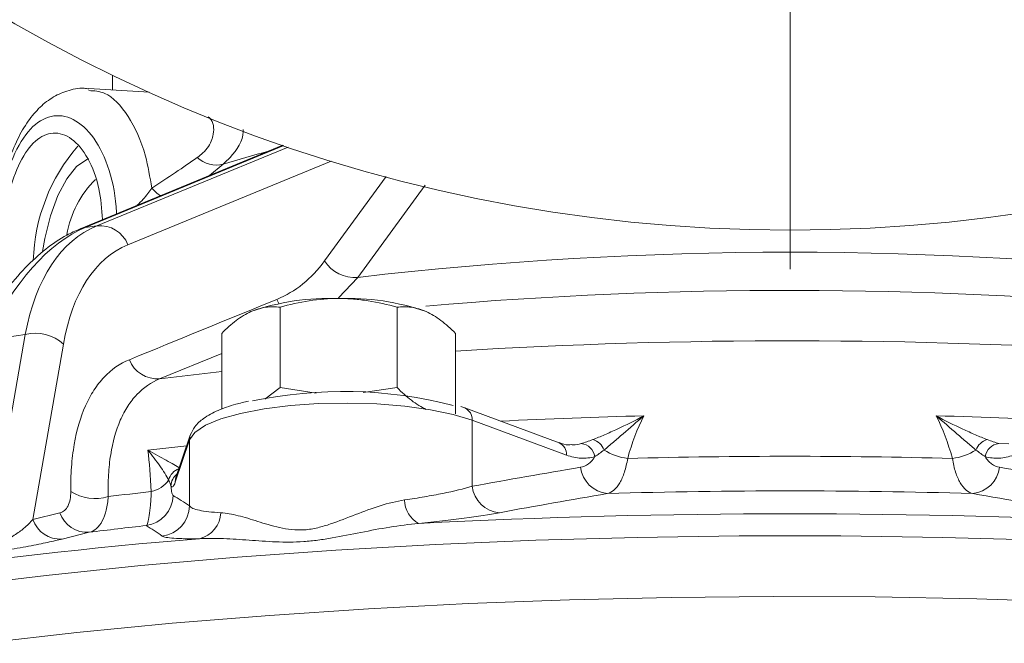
# Model space of a CAD drawing. Header units: millimetres. Extents: x 2 to 244, y -167 to 549.
# Tile 7 of 14: x 74 to 137, y 106 to 146. Entities that reach past the tile are written whole.
import ezdxf

# ---------------------------------------------------------------- set-up
doc = ezdxf.new("R2010")
doc.units = ezdxf.units.MM

# ---------------------------------------------------------------- blocks, each defined once
blk = doc.blocks.new('SW_CENTERMARKSYMBOL_0')
at = {"color": 0, "linetype": 'Continuous', "lineweight": 0}
blk.add_line((0, -5), (0, -102.5), dxfattribs=at)

msp = doc.modelspace()

# ---------------------------------------------------------------- linework, layer by layer
at = {"color": 7, "linetype": 'Continuous', "lineweight": 15}
for p, q in [((79.855, 142.732), (79.855, 141.785)), ((82.198, 141.637), (78.322, 141.881)), ((90.795, 138.224), (77.741, 132.848)), ((78.853, 133.059), (78.095, 132.946)), ((90.615, 122.667), (90.615, 127.824)), ((98.12, 122.667), (98.12, 127.824)), ((88.61, 127.483), (88.738, 127.544)), ((99.997, 127.544), (100.125, 127.483)), ((74.249, 126.078), (71.677, 125.694)), ((71.895, 112.588), (74.249, 126.078)), ((86.862, 121.275), (86.862, 126.142)), ((101.873, 120.985), (101.873, 126.142)), ((76.697, 125.446), (74.733, 114.187)), ((90.615, 122.667), (89.623, 121.926)), ((92.934, 122.296), (90.615, 122.667)), ((98.12, 122.667), (95.942, 122.342)), ((102.471, 121.357), (102.208, 121.444)), ((108.527, 119.118), (102.471, 121.357)), ((102.944, 120.567), (102.945, 116.321)), ((108.999, 118.329), (102.944, 120.567)), ((84.847, 119.606), (83.927, 116.884)), ((84.798, 119.309), (83.878, 116.587)), ((84.798, 119.309), (84.797, 115.062)), ((83.932, 116.909), (83.928, 116.896)), ((74.733, 114.187), (76.475, 114.62)), ((78.354, 113.368), (76.614, 112.935))]:
    msp.add_line(p, q, dxfattribs=at)
at = {"color": 8, "linetype": 'Continuous', "lineweight": 15}
for p, q in [((90.859, 138.202), (78.095, 132.946)), ((78.853, 133.059), (91.123, 138.112)), ((93.9, 137.212), (80.842, 131.834)), ((86.956, 137.007), (86.076, 136.281)), ((93.472, 130.802), (97.426, 136.222)), ((99.92, 135.665), (95.599, 129.743)), ((95.599, 129.743), (94.369, 128.422)), ((90.541, 128.063), (90.401, 128.329)), ((86.862, 124.856), (82.876, 123.222)), ((82.876, 123.222), (86.862, 123.701)), ((82.124, 118.64), (84.616, 118.924)), ((136.758, 119.072), (137.4, 119.043))]:
    msp.add_line(p, q, dxfattribs=at)
at = {"color": 7, "linetype": 'Continuous', "lineweight": 15, "flags": 128}
for points in [[(78.326, 137.352), (78.205, 137.306), (77.547, 136.853), (76.915, 136.071), (76.344, 135), (75.864, 133.7), (75.502, 132.239), (75.362, 131.409)], [(102.944, 120.567), (101.728, 120.937), (100.267, 121.242), (98.612, 121.47), (96.821, 121.615), (94.957, 121.67), (93.086, 121.634), (91.274, 121.509), (89.585, 121.298), (88.077, 121.008), (86.805, 120.652), (85.813, 120.239), (85.136, 119.787), (84.798, 119.309)], [(71.559, 106.238), (77.555, 106.922), (83.686, 107.522), (89.933, 108.034), (96.278, 108.458), (102.702, 108.793), (109.187, 109.037), (115.714, 109.19), (122.263, 109.251), (128.815, 109.221), (135.351, 109.098), (141.852, 108.884)]]:
    msp.add_lwpolyline(points, dxfattribs=at)
at = {"color": 8, "linetype": 'Continuous', "lineweight": 15, "flags": 128}
for points in [[(78.095, 132.946), (77.815, 132.876), (77.74, 132.848)], [(84.847, 119.607), (84.817, 119.497), (84.798, 119.309)], [(83.927, 116.884), (83.897, 116.775), (83.878, 116.587)], [(69.657, 109.89), (75.597, 110.601), (81.678, 111.228), (87.881, 111.769), (94.188, 112.222), (100.58, 112.586), (107.039, 112.86), (113.546, 113.044), (120.082, 113.135), (126.628, 113.135), (133.164, 113.044), (139.671, 112.86)]]:
    msp.add_lwpolyline(points, dxfattribs=at)
at = {"color": 7, "linetype": 'Continuous', "lineweight": 15}
msp.add_circle((123.355, 232.775), 100, dxfattribs=at)
for centre, radius, start, end in [((86.484, 130.493), 11.725, 139.07618, 178.34713), ((86.533, 138.784), 1.827, 227.29007, 283.39255), ((83.35, 131.384), 6.53, 134.59378, 170.25332), ((79.032, 131.122), 1.945, 21.46575, 95.27694), ((123.355, -108.113), 239.47, 83.3441, 96.6559), ((95.397, 132.003), 2.269, 211.96395, 275.10575), ((93.795, 112.958), 15.438, 87.87596, 109.1216), ((94.94, 112.958), 15.438, 70.8784, 92.12404), ((74.898, 123.535), 2.625, 46.73436, 104.31804), ((82.751, 125.171), 1.953, 201.56466, 273.68904), ((94.682, 94.25), 28.166, 75.50683, 101.96375), ((109.832, 118.073), 1.006, 9.17404, 83.11157), ((110.395, 118.274), 1.089, 20.39144, 74.41524), ((136.315, 118.274), 1.089, 105.58476, 159.60856), ((136.878, 118.073), 1.006, 96.88843, 170.82596), ((113.331, 121.622), 3.533, 237.17611, 263.50737), ((123.355, -269.394), 387.646, 88.45918, 91.54082), ((133.379, 121.622), 3.533, 276.49263, 302.82389), ((111.814, 117.765), 1.919, 186.4501, 264.2889), ((134.897, 117.765), 1.919, 275.7111, 353.5499), ((81.978, 117.771), 1.817, 281.51819, 324.44581), ((78.742, 118.509), 2.971, 238.00771, 286.30023), ((116.332, -178.321), 296.268, 96.58829, 97.12678), ((81.735, 115.788), 2.006, 278.18566, 358.47108), ((104.853, 116.543), 1.921, 186.64262, 265.26477), ((123.355, -283.072), 399.1, 88.31541, 91.68459), ((100.345, 115.462), 1.745, 180.64429, 241.24018), ((78.238, 115.23), 1.866, 199.0633, 273.56233), ((82.791, 115.118), 2.007, 277.28776, 358.42069), ((84.998, 114.719), 1.816, 284.07994, 357.04827), ((123.355, -342.269), 456.825, 87.00732, 92.99268), ((76.496, 114.796), 1.865, 199.06141, 273.62431), ((116.369, -191.54), 307.269, 96.41845, 97.10684), ((109.927, -192.224), 306.162, 94.58745, 102.41012)]:
    msp.add_arc(centre, radius, start, end, dxfattribs=at)
at = {"color": 8, "linetype": 'Continuous', "lineweight": 15}
for centre, radius, start, end in [((105.486, 77.888), 61.956, 104.59863, 107.40281), ((84.787, 137.609), 3.22, 221.37476, 234.6435), ((123.348, -142.025), 270.933, 84.88296, 94.95129), ((123.349, -221.744), 347.414, 86.28777, 93.54417), ((102.143, 120.624), 0.802, 355.92802, 65.90749), ((123.071, -250.549), 371.509, 91.40485, 92.82419), ((123.64, -250.549), 371.509, 87.17581, 88.59515), ((108.199, 118.386), 0.802, 355.92936, 65.88235), ((84.478, 116.477), 1.049, 109.7907, 166.9291), ((84.603, 116.311), 1.003, 126.57946, 178.03655)]:
    msp.add_arc(centre, radius, start, end, dxfattribs=at)
at = {"color": 7, "linetype": 'Continuous', "lineweight": 15}
for centre, major_axis, ratio, start_param, end_param in [((78.226, 108.87), (2.342, 24.474), 0.437613, 0.227226, 0.855545), ((88.484, 110.403), (-9.709, 22.624), 0.481534, 6.276104, 6.904422), ((90.066, 111.125), (-9.4, 20.633), 0.479072, 6.265527, 6.893845)]:
    msp.add_ellipse(centre, major_axis=major_axis, ratio=ratio, start_param=start_param, end_param=end_param, dxfattribs=at)
for points, knots in [([(78.333, 141.85), (78.232, 141.866), (77.765, 141.937), (76.917, 141.752), (75.927, 141.297), (75.059, 140.588), (74.299, 139.638), (73.638, 138.438), (73.085, 136.978), (72.655, 135.329), (72.344, 133.569), (72.142, 131.773), (72.035, 130.171), (72.03, 129.213), (72.028, 128.834)], [0, 0, 0, 0, 0.0225044, 0.1044124, 0.1829509, 0.2636096, 0.3506253, 0.4453526, 0.5470152, 0.6488029, 0.747081, 0.8438869, 0.9381759, 1, 1, 1, 1]), ([(79.201, 133.45), (79.152, 134.133), (79.041, 135.654), (78.305, 137.493), (77.253, 138.769), (76.04, 139.163), (74.872, 138.632), (73.882, 137.246), (73.138, 135.164), (72.666, 132.612), (72.507, 130.555), (72.493, 129.465), (72.491, 129.253)], [0, 0, 0, 0, 0.089801, 0.199698, 0.310394, 0.421548, 0.531802, 0.641216, 0.751127, 0.862114, 0.973099, 1, 1, 1, 1]), ([(77.741, 132.848), (77.465, 132.723), (76.713, 132.382), (75.535, 131.582), (74.22, 130.384), (72.959, 128.887), (71.791, 127.177), (71.094, 125.871), (70.759, 125.244)], [0, 0, 0, 0, 0.100482, 0.27397, 0.453247, 0.638473, 0.826337, 1, 1, 1, 1]), ([(90.615, 127.824), (91.229, 127.995), (91.847, 128.136), (93.097, 128.332), (93.728, 128.385), (94.367, 128.385)], [0, 0, 0, 0, 0.5, 0.5, 1, 1, 1, 1]), ([(94.367, 128.385), (94.686, 128.385), (95.006, 128.372), (95.639, 128.32), (95.953, 128.283), (96.89, 128.136), (97.508, 127.995), (98.12, 127.824)], [0, 0, 0, 0, 0.25, 0.25, 0.5, 0.5, 1, 1, 1, 1]), ([(88.738, 127.544), (88.897, 127.615), (89.057, 127.674), (89.374, 127.764), (89.531, 127.797), (90, 127.86), (90.308, 127.858), (90.615, 127.824)], [0, 0, 0, 0, 0.25, 0.25, 0.5, 0.5, 1, 1, 1, 1]), ([(99.997, 127.544), (99.679, 127.686), (99.357, 127.776), (98.731, 127.861), (98.424, 127.857), (98.12, 127.824)], [0, 0, 0, 0, 0.5, 0.5, 1, 1, 1, 1]), ([(86.862, 126.142), (87.169, 126.451), (87.478, 126.73), (88.103, 127.206), (88.419, 127.401), (88.738, 127.544)], [0, 0, 0, 0, 0.5, 0.5, 1, 1, 1, 1]), ([(101.873, 126.142), (101.567, 126.449), (101.255, 126.732), (100.629, 127.208), (100.314, 127.402), (99.997, 127.544)], [0, 0, 0, 0, 0.5, 0.5, 1, 1, 1, 1]), ([(77.168, 115.989), (77.163, 116.53), (77.179, 117.052), (77.253, 118.058), (77.312, 118.545), (77.552, 119.933), (77.793, 120.758), (78.276, 121.847), (78.458, 122.186), (78.861, 122.806), (79.08, 123.085), (79.788, 123.83), (80.326, 124.204), (80.934, 124.453)], [0, 0, 0, 0, 0.125, 0.125, 0.25, 0.25, 0.5, 0.5, 0.625, 0.625, 0.75, 0.75, 1, 1, 1, 1]), ([(82.876, 123.222), (82.326, 122.998), (81.84, 122.662), (81.207, 121.996), (81.012, 121.746), (80.654, 121.19), (80.493, 120.887), (80.071, 119.913), (79.864, 119.176), (79.667, 117.937), (79.621, 117.503), (79.569, 116.605), (79.563, 116.139), (79.576, 115.658)], [0, 0, 0, 0, 0.25, 0.25, 0.375, 0.375, 0.5, 0.5, 0.75, 0.75, 0.875, 0.875, 1, 1, 1, 1]), ([(99.997, 121.265), (99.679, 121.408), (99.357, 121.606), (98.731, 122.083), (98.424, 122.362), (98.12, 122.667)], [0, 0, 0, 0, 0.5, 0.5, 1, 1, 1, 1]), ([(88.589, 121.792), (88.311, 121.729), (87.57, 121.562), (86.59, 121.204), (85.736, 120.743), (85.14, 120.23), (84.936, 119.796), (84.847, 119.606)], [0, 0, 0, 0, 0.147136, 0.392507, 0.647524, 0.846572, 1, 1, 1, 1]), ([(110.688, 119.323), (110.93, 119.415), (111.186, 119.52), (111.714, 119.748), (111.988, 119.872), (112.819, 120.26), (113.39, 120.544), (113.963, 120.848)], [0, 0, 0, 0, 0.25, 0.25, 0.5, 0.5, 1, 1, 1, 1]), ([(111.416, 118.653), (111.606, 118.811), (111.805, 118.979), (112.215, 119.33), (112.426, 119.512), (113.07, 120.07), (113.513, 120.456), (113.963, 120.848)], [0, 0, 0, 0, 0.25, 0.25, 0.5, 0.5, 1, 1, 1, 1]), ([(136.022, 119.323), (135.78, 119.415), (135.525, 119.52), (134.996, 119.748), (134.722, 119.872), (133.891, 120.26), (133.32, 120.544), (132.748, 120.848)], [0, 0, 0, 0, 0.25, 0.25, 0.5, 0.5, 1, 1, 1, 1]), ([(135.294, 118.653), (135.105, 118.811), (134.905, 118.979), (134.495, 119.33), (134.284, 119.512), (133.64, 120.07), (133.197, 120.456), (132.748, 120.848)], [0, 0, 0, 0, 0.25, 0.25, 0.5, 0.5, 1, 1, 1, 1]), ([(109.304, 119.005), (109.247, 118.995), (109.015, 118.956), (108.735, 119.055), (108.524, 119.129)], [0, 0, 0, 0, 0.246858, 1, 1, 1, 1]), ([(84.188, 117.485), (84.078, 117.553), (83.944, 117.631), (83.643, 117.802), (83.475, 117.894), (82.941, 118.188), (82.542, 118.404), (82.124, 118.64)], [0, 0, 0, 0, 0.25, 0.25, 0.5, 0.5, 1, 1, 1, 1]), ([(83.456, 116.714), (83.388, 116.854), (83.303, 117.003), (83.109, 117.311), (83.001, 117.472), (82.656, 117.96), (82.397, 118.298), (82.124, 118.64)], [0, 0, 0, 0, 0.25, 0.25, 0.5, 0.5, 1, 1, 1, 1]), ([(110.825, 118.234), (110.532, 118.148), (110.232, 118.115), (109.624, 118.148), (109.314, 118.213), (108.999, 118.329)], [0, 0, 0, 0, 0.5, 0.5, 1, 1, 1, 1]), ([(109.907, 117.549), (110.085, 117.579), (110.254, 117.651), (110.566, 117.88), (110.706, 118.035), (110.825, 118.234)], [0, 0, 0, 0, 0.5, 0.5, 1, 1, 1, 1]), ([(137.711, 118.329), (137.396, 118.213), (137.086, 118.148), (136.478, 118.115), (136.179, 118.148), (135.885, 118.234)], [0, 0, 0, 0, 0.5, 0.5, 1, 1, 1, 1]), ([(135.885, 118.234), (135.944, 118.135), (136.009, 118.047), (136.147, 117.891), (136.223, 117.822), (136.457, 117.65), (136.624, 117.579), (136.803, 117.549)], [0, 0, 0, 0, 0.25, 0.25, 0.5, 0.5, 1, 1, 1, 1]), ([(112.932, 118.112), (112.879, 117.789), (112.81, 117.497), (112.641, 116.974), (112.539, 116.741), (112.37, 116.453), (112.311, 116.366), (112.186, 116.211), (112.12, 116.142), (111.917, 115.968), (111.774, 115.892), (111.623, 115.855)], [0, 0, 0, 0, 0.25, 0.25, 0.5, 0.5, 0.625, 0.625, 0.75, 0.75, 1, 1, 1, 1]), ([(135.088, 115.855), (134.936, 115.892), (134.793, 115.968), (134.525, 116.198), (134.397, 116.356), (134.172, 116.74), (134.072, 116.966), (133.944, 117.36), (133.905, 117.501), (133.835, 117.795), (133.805, 117.95), (133.779, 118.112)], [0, 0, 0, 0, 0.25, 0.25, 0.5, 0.5, 0.75, 0.75, 0.875, 0.875, 1, 1, 1, 1]), ([(83.878, 116.587), (83.83, 116.445), (83.783, 116.356), (83.691, 116.275), (83.645, 116.283), (83.601, 116.346)], [0, 0, 0, 0, 0.5, 0.5, 1, 1, 1, 1]), ([(83.601, 116.346), (83.61, 116.252), (83.619, 116.169), (83.64, 116.024), (83.652, 115.961), (83.687, 115.808), (83.713, 115.75), (83.74, 115.734)], [0, 0, 0, 0, 0.25, 0.25, 0.5, 0.5, 1, 1, 1, 1]), ([(83.928, 116.896), (83.921, 116.874), (83.909, 116.838), (83.917, 116.854), (83.92, 116.859)], [0, 0, 0, 0, 0.622471, 1, 1, 1, 1]), ([(76.475, 114.62), (76.585, 114.648), (76.684, 114.699), (76.86, 114.85), (76.933, 114.948), (77.052, 115.184), (77.098, 115.324), (77.156, 115.634), (77.17, 115.804), (77.168, 115.989)], [0, 0, 0, 0, 0.25, 0.25, 0.5, 0.5, 0.75, 0.75, 1, 1, 1, 1]), ([(82.02, 113.802), (82.056, 113.831), (82.09, 113.899), (82.155, 114.116), (82.186, 114.266), (82.241, 114.639), (82.266, 114.86), (82.298, 115.247), (82.308, 115.386), (82.326, 115.677), (82.334, 115.83), (82.34, 115.99)], [0, 0, 0, 0, 0.25, 0.25, 0.5, 0.5, 0.75, 0.75, 0.875, 0.875, 1, 1, 1, 1]), ([(98.6, 115.443), (99.047, 115.509), (99.476, 115.578), (100.294, 115.719), (100.687, 115.792), (101.782, 116.013), (102.412, 116.164), (102.945, 116.321)], [0, 0, 0, 0, 0.25, 0.25, 0.5, 0.5, 1, 1, 1, 1]), ([(79.576, 115.658), (79.556, 115.344), (79.515, 115.058), (79.388, 114.538), (79.301, 114.303), (79.092, 113.909), (78.968, 113.746), (78.683, 113.497), (78.526, 113.412), (78.354, 113.368)], [0, 0, 0, 0, 0.25, 0.25, 0.5, 0.5, 0.75, 0.75, 1, 1, 1, 1]), ([(86.812, 114.625), (87.155, 114.608), (87.524, 114.537), (88.117, 114.386), (88.321, 114.328), (88.74, 114.203), (88.954, 114.136), (89.615, 113.931), (90.077, 113.785), (90.829, 113.615), (91.09, 113.568), (91.623, 113.514), (91.897, 113.507), (92.461, 113.548), (92.749, 113.596), (93.306, 113.728), (93.58, 113.812), (94.392, 114.088), (94.926, 114.304), (95.99, 114.714), (96.517, 114.909), (97.561, 115.234), (98.079, 115.365), (98.6, 115.443)], [0, 0, 0, 0, 0.125, 0.125, 0.1875, 0.1875, 0.25, 0.25, 0.375, 0.375, 0.4375, 0.4375, 0.5, 0.5, 0.5625, 0.5625, 0.625, 0.625, 0.75, 0.75, 0.875, 0.875, 1, 1, 1, 1]), ([(84.797, 115.062), (84.837, 115.005), (84.91, 114.953), (85.119, 114.859), (85.258, 114.817), (85.765, 114.707), (86.223, 114.655), (86.812, 114.625)], [0, 0, 0, 0, 0.25, 0.25, 0.5, 0.5, 1, 1, 1, 1]), ([(104.694, 114.628), (104.055, 114.511), (103.3, 114.395), (101.991, 114.22), (101.522, 114.161), (100.547, 114.046), (100.037, 113.989), (99.505, 113.932)], [0, 0, 0, 0, 0.5, 0.5, 0.75, 0.75, 1, 1, 1, 1]), ([(71.895, 112.588), (71.973, 112.588), (72.057, 112.594), (72.238, 112.62), (72.331, 112.64), (72.514, 112.689), (72.605, 112.718), (72.777, 112.781), (72.858, 112.814), (73.088, 112.917), (73.228, 112.99), (73.485, 113.138), (73.602, 113.213), (73.93, 113.439), (74.118, 113.591), (74.453, 113.89), (74.6, 114.039), (74.733, 114.187)], [0, 0, 0, 0, 0.0625, 0.0625, 0.125, 0.125, 0.1875, 0.1875, 0.25, 0.25, 0.375, 0.375, 0.5, 0.5, 0.75, 0.75, 1, 1, 1, 1]), ([(99.505, 113.932), (98.885, 113.882), (98.267, 113.799), (97.033, 113.6), (96.414, 113.482), (95.183, 113.24), (94.572, 113.115), (93.655, 112.954), (93.349, 112.905), (92.737, 112.824), (92.43, 112.792), (91.52, 112.729), (90.923, 112.731), (89.751, 112.78), (89.18, 112.823), (88.064, 112.902), (87.517, 112.939), (86.453, 112.98), (85.938, 112.984), (85.44, 112.957)], [0, 0, 0, 0, 0.125, 0.125, 0.25, 0.25, 0.375, 0.375, 0.4375, 0.4375, 0.5, 0.5, 0.625, 0.625, 0.75, 0.75, 0.875, 0.875, 1, 1, 1, 1]), ([(76.614, 112.935), (76.345, 112.868), (76.038, 112.797), (75.505, 112.682), (75.315, 112.643), (74.906, 112.561), (74.688, 112.518), (74.229, 112.432), (73.984, 112.387), (73.474, 112.297), (73.211, 112.253), (72.665, 112.163), (72.39, 112.12), (71.985, 112.06), (71.851, 112.04), (71.594, 112.004), (71.469, 111.986), (71.348, 111.97)], [0, 0, 0, 0, 0.25, 0.25, 0.375, 0.375, 0.5, 0.5, 0.625, 0.625, 0.75, 0.75, 0.875, 0.875, 0.9375, 0.9375, 1, 1, 1, 1]), ([(85.44, 112.957), (84.741, 112.948), (84.197, 112.957), (83.593, 112.999), (83.428, 113.018), (83.178, 113.065), (83.093, 113.094), (83.045, 113.127)], [0, 0, 0, 0, 0.5, 0.5, 0.75, 0.75, 1, 1, 1, 1])]:
    msp.add_open_spline(points, degree=3, knots=knots, dxfattribs=at)
at = {"color": 8, "linetype": 'Continuous', "lineweight": 15}
for points, knots in [([(78.323, 141.736), (78.671, 141.721), (79.571, 141.682), (80.912, 140.215), (81.95, 137.993), (82.252, 136.187), (82.371, 135.48)], [0, 0, 0, 0, 0.191643, 0.495679, 0.802725, 1, 1, 1, 1]), ([(80.1, 133.82), (80.099, 133.849), (80.069, 134.857), (79.714, 136.729), (78.697, 138.835), (77.338, 140.048), (75.888, 140.252), (74.528, 139.416), (73.426, 137.608), (72.653, 135.051), (72.204, 132.091), (72.09, 129.969), (72.083, 128.934), (72.083, 128.872)], [0, 0, 0, 0, 0.00323, 0.111728, 0.221911, 0.332381, 0.443394, 0.554799, 0.669952, 0.780271, 0.887345, 0.993295, 1, 1, 1, 1]), ([(85.294, 137.442), (85.416, 137.537), (85.852, 137.873), (86.175, 138.364), (86.375, 139.097), (86.387, 139.678), (86.067, 139.991), (86.003, 140.054)], [0, 0, 0, 0, 0.1275647, 0.4539669, 0.5248955, 0.9041084, 1, 1, 1, 1]), ([(88.238, 139.236), (88.24, 139.185), (88.262, 138.56), (87.726, 137.748), (87.105, 137.151), (86.956, 137.007)], [0, 0, 0, 0, 0.063968, 0.775659, 1, 1, 1, 1]), ([(81.441, 134.372), (81.572, 134.503), (81.942, 134.874), (82.203, 135.242), (82.371, 135.48)], [0, 0, 0, 0, 0.354943, 1, 1, 1, 1]), ([(109.303, 119.002), (109.346, 118.996), (109.57, 118.961), (109.782, 119.022), (109.952, 119.072)], [0, 0, 0, 0, 0.192133, 1, 1, 1, 1])]:
    msp.add_open_spline(points, degree=3, knots=knots, dxfattribs=at)
at = {"color": 7, "linetype": 'Continuous', "lineweight": 15}
for points in [[(82.371, 135.48), (83.416, 136.151), (84.396, 136.806), (85.294, 137.442)], [(90.401, 128.329), (91.002, 128.575), (92.113, 129.234), (93.049, 130.223), (93.472, 130.802)], [(80.934, 124.453), (84.089, 125.747), (87.244, 127.039), (90.401, 128.329)], [(113.963, 120.848), (113.545, 120.024), (113.199, 119.113), (112.932, 118.112)], [(133.779, 118.112), (133.511, 119.113), (133.165, 120.024), (132.748, 120.848)], [(109.952, 119.072), (110.18, 119.132), (110.417, 119.219), (110.688, 119.323)], [(136.022, 119.323), (136.293, 119.219), (136.53, 119.132), (136.758, 119.072)], [(82.34, 115.99), (82.285, 116.969), (82.212, 117.851), (82.124, 118.64)], [(111.416, 118.653), (111.2, 118.493), (111.013, 118.349), (110.825, 118.234)], [(135.885, 118.234), (135.697, 118.349), (135.51, 118.493), (135.294, 118.653)], [(102.945, 116.321), (105.263, 116.745), (107.583, 117.156), (109.907, 117.549)], [(136.803, 117.549), (139.127, 117.156), (141.448, 116.745), (143.766, 116.321)], [(83.601, 116.346), (83.572, 116.445), (83.534, 116.574), (83.456, 116.714)], [(83.74, 115.734), (84.093, 115.527), (84.445, 115.302), (84.797, 115.062)], [(111.623, 115.855), (109.311, 115.463), (107.002, 115.052), (104.694, 114.628)], [(142.016, 114.628), (139.708, 115.052), (137.399, 115.463), (135.088, 115.855)], [(83.045, 113.127), (82.703, 113.367), (82.361, 113.594), (82.02, 113.802)]]:
    msp.add_open_spline(points, degree=3, dxfattribs=at)

# ---------------------------------------------------------------- block references
at = {"color": 7, "linetype": 'Continuous', "lineweight": 0}
msp.add_blockref('SW_CENTERMARKSYMBOL_0', (123.355, 232.775), dxfattribs=at)

doc.saveas('drawing.dxf')
